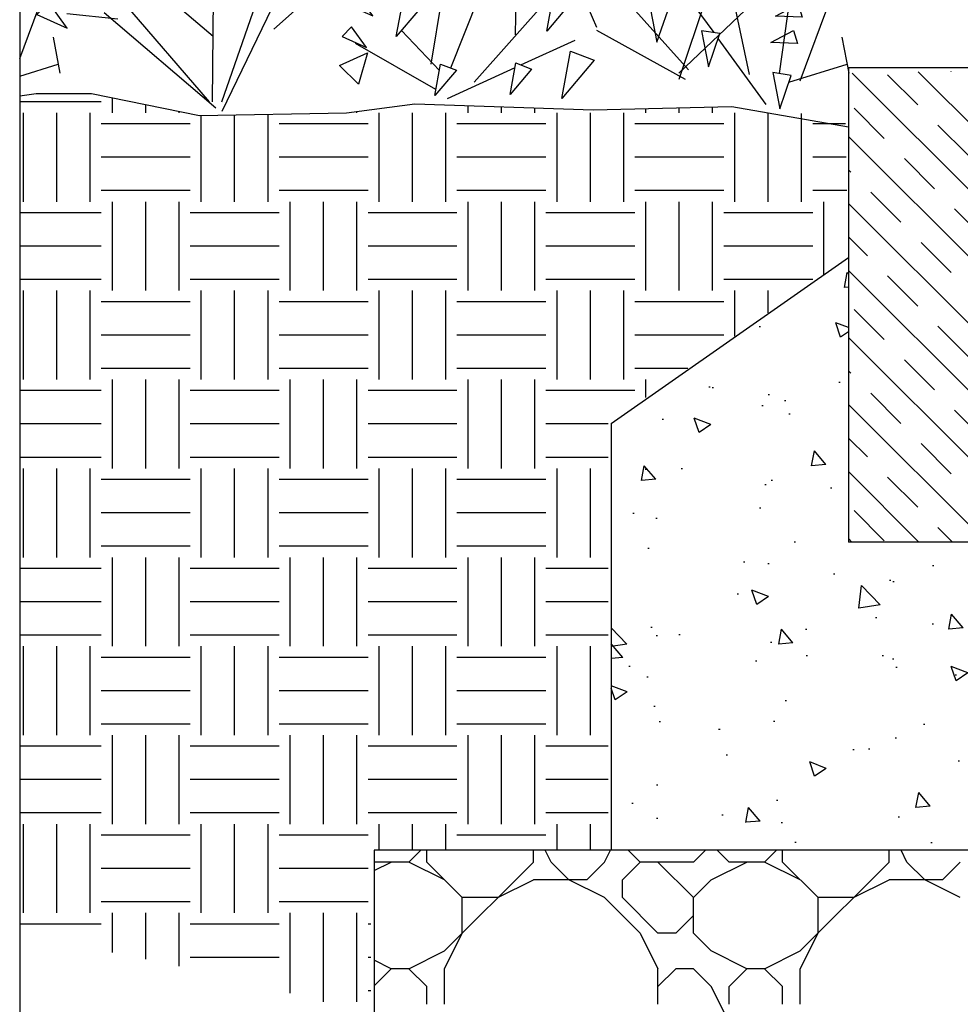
# Model space of a CAD drawing. Extents: x 499156 to 998412, y 3804642 to 7609653.
# Tile 69 of 74: x 500978 to 501018, y 3804722 to 3804763. Entities that reach past the tile are written whole.
import ezdxf

# ---------------------------------------------------------------- set-up
doc = ezdxf.new("R2010")
doc.units = 0
for name, color, linetype in [('14-ab-paving-l', 135, 'CONTINUOUS'), ('15-ab-hatch', 8, 'CONTINUOUS'), ('ab-base', 5, 'CONTINUOUS'), ('ab-hatch', 8, 'CONTINUOUS'), ('ab-outline', 2, 'CONTINUOUS'), ('ab-pa', 60, 'CONTINUOUS')]:
    doc.layers.add(name, color=color, linetype=linetype)
doc.layers.add('18-ab-hide', color=191, linetype='CONTINUOUS', plot=False)

# ---------------------------------------------------------------- blocks, each defined once
blk = doc.blocks.new('*E1666')
at = {"layer": 'ab-pa', "ltscale": 12}
for p, q in [((28.803, 20.41), (28.034, 20.561)), ((28.034, 20.561), (28.256, 19.03)), ((28.256, 19.03), (28.803, 20.41)), ((27.501, 20.242), (26.719, 20.206)), ((26.719, 20.206), (27.299, 18.772)), ((27.299, 18.772), (27.501, 20.242)), ((28.959, 19.895), (30.466, 20.241)), ((30.466, 20.241), (29.378, 19.233)), ((15.514, 19.557), (15.322, 18.29)), ((16.052, 19.417), (15.514, 19.557)), ((16.916, 19.819), (16.724, 18.552)), ((16.724, 18.552), (17.454, 19.679)), ((17.454, 19.679), (16.916, 19.819)), ((29.378, 19.233), (28.959, 19.895)), ((30.404, 18.286), (31.094, 19.599)), ((31.094, 19.599), (31.71, 19.114)), ((15.322, 18.29), (16.052, 19.417)), ((26.158, 19.477), (25.375, 19.44)), ((25.375, 19.44), (25.955, 18.006)), ((25.955, 18.006), (26.158, 19.477)), ((31.71, 19.114), (30.404, 18.286)), ((14.348, 18.914), (13.737, 18.757)), ((13.737, 18.757), (14.099, 17.692)), ((14.099, 17.692), (14.348, 18.914)), ((15.026, 18.97), (14.414, 18.814)), ((14.414, 18.814), (14.776, 17.748)), ((14.776, 17.748), (15.026, 18.97)), ((16.902, 17.843), (17.717, 18.986)), ((17.717, 18.986), (17.466, 17.764)), ((18.033, 18.972), (17.841, 17.705)), ((17.841, 17.705), (18.57, 18.832)), ((18.57, 18.832), (18.033, 18.972)), ((27.312, 16.445), (27.441, 19.045)), ((31.408, 17.629), (32.098, 18.943)), ((32.098, 18.943), (32.713, 18.458)), ((18.814, 18.673), (18.622, 17.406)), ((18.622, 17.406), (19.351, 18.533)), ((19.351, 18.533), (18.814, 18.673)), ((20.006, 18.467), (19.619, 17.244)), ((20.223, 17.323), (20.006, 18.467)), ((32.713, 18.458), (31.408, 17.629)), ((13.254, 18.076), (12.643, 17.919)), ((12.643, 17.919), (13.005, 16.854)), ((13.005, 16.854), (13.254, 18.076)), ((17.314, 15.058), (15.283, 18.202)), ((28.974, 11.432), (29.352, 17.9)), ((32.996, 18.14), (31.792, 17.272)), ((32.358, 16.731), (32.996, 18.14)), ((33.329, 16.9), (34.019, 18.214)), ((34.019, 18.214), (34.635, 17.729)), ((14.255, 15.225), (14.317, 17.722)), ((17.466, 17.764), (16.902, 17.843)), ((19.819, 16.422), (20.641, 17.492)), ((20.641, 17.492), (20.986, 17.079)), ((34.635, 17.729), (33.329, 16.9)), ((18.132, 17.167), (16.698, 16.24)), ((19.619, 17.244), (20.223, 17.323)), ((20.986, 17.079), (19.819, 16.422)), ((25.302, 17.348), (23.905, 16.848)), ((24.299, 16.171), (25.302, 17.348)), ((29.065, 16.55), (31.653, 17.222)), ((31.792, 17.272), (32.358, 16.731)), ((11.998, 16.964), (11.386, 16.807)), ((11.386, 16.807), (11.749, 15.742)), ((11.749, 15.742), (11.998, 16.964)), ((23.905, 16.848), (24.299, 16.171)), ((24.713, 15.699), (25.445, 16.99)), ((25.445, 16.99), (26.044, 16.486)), ((34.206, 15.324), (34.896, 16.637)), ((34.896, 16.637), (35.511, 16.153)), ((5.779, 16.439), (6.432, 15.259)), ((6.982, 15.711), (5.779, 16.439)), ((14.982, 14.45), (12.968, 16.403)), ((19.93, 15.675), (20.922, 16.572)), ((20.922, 16.572), (21.138, 16.053)), ((26.044, 16.486), (24.713, 15.699)), ((29.076, 14.897), (27.312, 16.445)), ((4, 15.783), (3.331, 15.54)), ((4.222, 14.453), (4, 15.783)), ((5.054, 16.064), (4.385, 15.821)), ((4.385, 15.821), (5.276, 14.733)), ((5.276, 14.733), (5.054, 16.064)), ((7.263, 16.111), (7.97, 16.022)), ((7.342, 14.764), (7.263, 16.111)), ((7.97, 16.022), (7.342, 14.764)), ((21.138, 16.053), (19.93, 15.675)), ((24.075, 15.858), (23.371, 15.751)), ((24.031, 14.51), (24.075, 15.858)), ((27.794, 15.866), (28.202, 14.58)), ((28.83, 14.916), (27.794, 15.866)), ((35.511, 16.153), (34.206, 15.324)), ((2.134, 15.701), (1.465, 15.458)), ((1.465, 15.458), (2.356, 14.371)), ((2.356, 14.371), (2.134, 15.701)), ((3.331, 15.54), (4.222, 14.453)), ((6.432, 15.259), (6.982, 15.711)), ((8.095, 14.268), (8.339, 15.595)), ((8.339, 15.595), (9.004, 15.341)), ((23.371, 15.751), (24.031, 14.51)), ((25.921, 15.572), (25.217, 15.465)), ((25.217, 15.465), (25.877, 14.224)), ((25.877, 14.224), (25.921, 15.572)), ((27.009, 15.64), (26.305, 15.534)), ((26.305, 15.534), (26.965, 14.292)), ((26.965, 14.292), (27.009, 15.64)), ((29.263, 13.732), (33.689, 15.518)), ((2.997, 15.346), (3.788, 14.254)), ((3.145, 13.948), (2.997, 15.346)), ((9.004, 15.341), (8.095, 14.268)), ((12.702, 10.115), (11.993, 15.261)), ((19.795, 14.417), (20.787, 15.314)), ((20.787, 15.314), (21.003, 14.795)), ((22.674, 15.006), (21.97, 14.899)), ((22.63, 13.658), (22.674, 15.006)), ((24.722, 13.94), (24.851, 15.34)), ((24.851, 15.34), (25.413, 14.114)), ((28.997, 13.917), (29.184, 15.253)), ((29.86, 15.027), (28.997, 13.917)), ((29.184, 15.253), (29.86, 15.027)), ((34.039, 14.491), (35.244, 15.357)), ((35.244, 15.357), (35.577, 14.648)), ((0.928, 14.591), (0.259, 14.348)), ((1.149, 13.26), (0.928, 14.591)), ((9.036, 13.224), (9.281, 14.551)), ((9.281, 14.551), (9.946, 14.297)), ((16.718, 14.864), (17.424, 14.775)), ((16.797, 13.517), (16.718, 14.864)), ((17.424, 14.775), (16.797, 13.517)), ((21.003, 14.795), (19.795, 14.417)), ((21.97, 14.899), (22.63, 13.658)), ((28.202, 14.58), (28.83, 14.916)), ((35.577, 14.648), (34.039, 14.491)), ((34.544, 13.764), (35.749, 14.63)), ((35.749, 14.63), (36.082, 13.922)), ((0.259, 14.348), (1.149, 13.26)), ((3.788, 14.254), (3.145, 13.948)), ((9.946, 14.297), (9.036, 13.224)), ((21.825, 14.149), (21.243, 13.739)), ((22.389, 12.924), (21.825, 14.149)), ((24.515, 14.258), (25.141, 14.282)), ((24.776, 13.1), (24.515, 14.258)), ((25.141, 14.282), (24.776, 13.1)), ((29.638, 13.283), (30.138, 14.536)), ((30.741, 14.156), (29.638, 13.283)), ((30.138, 14.536), (30.741, 14.156)), ((12.845, 8.956), (14.925, 13.718)), ((21.099, 13.802), (20.517, 13.391)), ((21.663, 12.576), (21.099, 13.802)), ((21.243, 13.739), (22.389, 12.924)), ((22.966, 13.706), (23.593, 13.73)), ((23.227, 12.548), (22.966, 13.706)), ((23.593, 13.73), (23.227, 12.548)), ((25.413, 14.114), (24.722, 13.94)), ((27.245, 12.319), (25.5, 14.012)), ((25.866, 13.753), (26.493, 13.777)), ((26.127, 12.595), (25.866, 13.753)), ((26.493, 13.777), (26.127, 12.595)), ((28.437, 11.179), (34.5, 14.028)), ((36.082, 13.922), (34.544, 13.764)), ((0.263, 13.584), (0, 13.307)), ((1.056, 12.493), (0.263, 13.584)), ((2.448, 13.366), (3.133, 11.928)), ((12.7, 12.229), (12.944, 13.556)), ((13.609, 13.301), (12.7, 12.229)), ((12.944, 13.556), (13.609, 13.301)), ((15.216, 12.002), (15.46, 13.329)), ((15.46, 13.329), (16.125, 13.075)), ((20.517, 13.391), (21.663, 12.576)), ((20.56, 12.658), (21.299, 13.651)), ((21.299, 13.651), (21.159, 12.472)), ((22.015, 13.585), (22.641, 13.609)), ((22.275, 12.427), (22.015, 13.585)), ((22.641, 13.609), (22.275, 12.427)), ((25.823, 10.18), (23.126, 13.579)), ((23.93, 13.683), (23.647, 12.53)), ((24.272, 12.494), (23.93, 13.683)), ((25.019, 8.232), (27.623, 13.515)), ((28.583, 11.449), (29.648, 13.562)), ((30.357, 12.075), (30.857, 13.328)), ((30.857, 13.328), (31.459, 12.948)), ((0, 12.966), (1.056, 12.493)), ((7.381, 12.984), (6.845, 12.79)), ((7.558, 11.92), (7.381, 12.984)), ((7.961, 13.285), (8.483, 12.34)), ((8.923, 12.702), (7.961, 13.285)), ((8.133, 0.391), (8.227, 13.231)), ((9.148, 13.022), (9.713, 12.951)), ((9.211, 11.944), (9.148, 13.022)), ((9.713, 12.951), (9.211, 11.944)), ((11.046, 7.97), (10.247, 13.175)), ((13.834, 13.232), (14.54, 13.144)), ((13.912, 11.886), (13.834, 13.232)), ((14.54, 13.144), (13.912, 11.886)), ((16.125, 13.075), (15.216, 12.002)), ((18.068, 13.032), (18.775, 12.944)), ((18.147, 11.686), (18.068, 13.032)), ((18.775, 12.944), (18.147, 11.686)), ((19.158, 12.992), (19.864, 12.903)), ((19.237, 11.645), (19.158, 12.992)), ((19.864, 12.903), (19.237, 11.645)), ((20.198, 12.891), (19.652, 12.584)), ((20.581, 11.767), (20.198, 12.891)), ((26.457, 12.001), (26.742, 13.153)), ((27.313, 12.894), (26.457, 12.001)), ((26.742, 13.153), (27.313, 12.894)), ((27.142, 11.82), (27.427, 12.973)), ((27.427, 12.973), (27.997, 12.714)), ((31.459, 12.948), (30.357, 12.075)), ((34.494, 12.219), (35.7, 13.085)), ((35.7, 13.085), (36.033, 12.376)), ((0.413, 12.01), (0, 12.579)), ((5.045, 12.694), (4.509, 12.5)), ((4.509, 12.5), (5.222, 11.63)), ((5.222, 11.63), (5.045, 12.694)), ((6.538, 12.76), (6.002, 12.565)), ((6.002, 12.565), (6.715, 11.695)), ((6.715, 11.695), (6.538, 12.76)), ((6.845, 12.79), (7.558, 11.92)), ((8.483, 12.34), (8.923, 12.702)), ((9.813, 11.548), (10.009, 12.609)), ((10.009, 12.609), (10.541, 12.406)), ((19.652, 12.584), (20.581, 11.767)), ((20.444, 12.558), (19.863, 12.147)), ((21.008, 11.332), (20.444, 12.558)), ((21.159, 12.472), (20.56, 12.658)), ((25.33, 7.791), (21.816, 12.765)), ((22.565, 6.361), (23.857, 12.86)), ((23.647, 12.53), (24.272, 12.494)), ((27.997, 12.714), (27.142, 11.82)), ((0, 12.195), (0.413, 12.01)), ((5.735, 12.41), (6.368, 11.536)), ((5.854, 11.292), (5.735, 12.41)), ((8.265, 10.497), (6.52, 12.19)), ((10.541, 12.406), (9.813, 11.548)), ((14.632, 6.967), (16.404, 12.153)), ((19.492, 12.114), (19.035, 11.686)), ((20.131, 11.113), (19.492, 12.114)), ((19.863, 12.147), (21.008, 11.332)), ((36.033, 12.376), (34.494, 12.219)), ((4.08, 11.806), (3.544, 11.611)), ((4.257, 10.741), (4.08, 11.806)), ((8.265, 10.497), (9.501, 11.863)), ((10.567, 10.713), (10.762, 11.774)), ((10.762, 11.774), (11.294, 11.571)), ((18.173, 8.873), (18.655, 11.923)), ((19.035, 11.686), (20.131, 11.113)), ((27.913, 10.853), (28.198, 12.006)), ((28.769, 11.747), (27.913, 10.853)), ((28.198, 12.006), (28.769, 11.747)), ((3.544, 11.611), (4.257, 10.741)), ((6.368, 11.536), (5.854, 11.292)), ((11.294, 11.571), (10.567, 10.713)), ((22.714, 6.601), (21.226, 11.529)), ((26.494, 11.018), (28.583, 11.449)), ((30.578, 11.261), (31.458, 10.239)), ((30.843, 9.88), (30.578, 11.261)), ((34.265, 10.37), (35.47, 11.236)), ((35.47, 11.236), (35.804, 10.527)), ((0.674, 10.985), (2.135, 10.163)), ((3.548, 11.001), (3.156, 10.587)), ((4.183, 10.128), (3.548, 11.001)), ((6.044, 10.886), (8.549, 7.903)), ((19.071, 10.951), (18.613, 10.523)), ((19.71, 9.95), (19.071, 10.951)), ((19.796, 10.993), (19.214, 10.582)), ((20.36, 9.768), (19.796, 10.993)), ((30.304, 11.042), (29.604, 10.913)), ((29.604, 10.913), (30.303, 9.693)), ((30.303, 9.693), (30.304, 11.042)), ((0.015, 10.662), (0, 10.683)), ((0, 10.669), (0.015, 10.662)), ((3.033, 10.614), (2.641, 10.201)), ((3.668, 9.741), (3.033, 10.614)), ((3.156, 10.587), (4.183, 10.128)), ((8.549, 7.903), (11.085, 10.62)), ((18.613, 10.523), (19.71, 9.95)), ((19.214, 10.582), (20.36, 9.768)), ((25.395, 9.337), (26.998, 10.781)), ((28.732, 9.608), (29.017, 10.76)), ((29.588, 10.502), (28.732, 9.608)), ((29.017, 10.76), (29.588, 10.502)), ((35.804, 10.527), (34.265, 10.37)), ((2.641, 10.201), (3.668, 9.741)), ((5.597, 9.739), (4.368, 10.076)), ((13.27, 10.119), (11.864, 10.108)), ((11.864, 10.108), (13.039, 9.446)), ((13.039, 9.446), (13.27, 10.119)), ((27.08, 6.566), (31.616, 9.977)), ((31.458, 10.239), (30.843, 9.88)), ((4.391, 4.589), (2.552, 9.638)), ((5.597, 9.739), (8.476, 6.216)), ((23.48, 9.71), (25.395, 9.337)), ((2.715, 9.535), (2.323, 9.122)), ((3.35, 8.663), (2.715, 9.535)), ((11.762, 9.212), (12.746, 8.289)), ((13.13, 8.888), (11.762, 9.212)), ((32.152, 9.287), (31.533, 9.382)), ((31.533, 9.382), (31.763, 8.166)), ((31.763, 8.166), (32.152, 9.287)), ((32.621, 9.453), (32.555, 8.218)), ((32.555, 8.218), (33.2, 9.214)), ((33.2, 9.214), (32.621, 9.453)), ((2.323, 9.122), (3.35, 8.663)), ((12.746, 8.289), (13.13, 8.888)), ((15.273, 8.299), (17.508, 9.127)), ((22.411, 6.958), (28.082, 8.856)), ((26.934, 8.756), (26.367, 8.807)), ((26.367, 8.807), (26.642, 7.717)), ((26.642, 7.717), (26.934, 8.756)), ((28.034, 8.972), (27.792, 7.874)), ((28.518, 8.672), (28.034, 8.972)), ((29.329, 8.765), (29.087, 7.667)), ((29.813, 8.465), (29.329, 8.765)), ((30.978, 8.897), (30.359, 8.992)), ((30.359, 8.992), (30.589, 7.776)), ((30.589, 7.776), (30.978, 8.897)), ((33.242, 8.786), (34.478, 8.821)), ((33.466, 8.201), (33.242, 8.786)), ((34.478, 8.821), (33.466, 8.201)), ((8.535, 0), (12.609, 8.417)), ((18.916, 8.339), (18.38, 8.144)), ((19.093, 7.274), (18.916, 8.339)), ((19.496, 8.639), (20.018, 7.694)), ((20.458, 8.056), (19.496, 8.639)), ((20.683, 8.376), (21.248, 8.305)), ((20.746, 7.299), (20.683, 8.376)), ((25.89, 8.338), (25.323, 8.389)), ((25.323, 8.389), (25.598, 7.299)), ((25.598, 7.299), (25.89, 8.338)), ((27.556, 8.591), (26.989, 8.643)), ((26.989, 8.643), (27.264, 7.552)), ((27.264, 7.552), (27.556, 8.591)), ((27.792, 7.874), (28.518, 8.672)), ((29.087, 7.667), (29.813, 8.465)), ((2.452, 8.206), (2.06, 7.793)), ((3.087, 7.333), (2.452, 8.206)), ((10.826, 7.168), (11.046, 7.97)), ((16.58, 8.049), (16.044, 7.854)), ((16.757, 6.984), (16.58, 8.049)), ((17.353, 1.981), (18.319, 7.949)), ((18.073, 8.114), (17.537, 7.92)), ((17.537, 7.92), (18.25, 7.049)), ((18.25, 7.049), (18.073, 8.114)), ((18.38, 8.144), (19.093, 7.274)), ((20.018, 7.694), (20.458, 8.056)), ((21.248, 8.305), (20.746, 7.299)), ((21.348, 6.902), (21.544, 7.964)), ((21.544, 7.964), (22.076, 7.76)), ((24.332, 3.535), (22.277, 8.268)), ((34.122, 7.297), (34.87, 8.219)), ((34.87, 8.219), (35.277, 7.742)), ((2.06, 7.793), (3.087, 7.333)), ((10.416, 7.645), (11.296, 6.622)), ((10.68, 6.264), (10.416, 7.645)), ((16.044, 7.854), (16.757, 6.984)), ((17.27, 7.764), (17.903, 6.89)), ((17.389, 6.646), (17.27, 7.764)), ((22.076, 7.76), (21.348, 6.902)), ((24.683, 7.721), (24.116, 7.772)), ((24.116, 7.772), (24.391, 6.682)), ((24.391, 6.682), (24.683, 7.721)), ((29.213, 6.961), (30.017, 7.747)), ((30.017, 7.747), (29.724, 6.709)), ((30.305, 7.633), (30.063, 6.535)), ((30.789, 7.333), (30.305, 7.633)), ((32.912, 1.288), (35.229, 7.522)), ((35.277, 7.742), (34.122, 7.297)), ((34.807, 6.624), (35.554, 7.546)), ((0.884, 7.16), (0, 6.97)), ((0, 6.364), (0.884, 7.16)), ((9.999, 7.089), (9.299, 6.96)), ((9.998, 5.74), (9.999, 7.089)), ((15.615, 7.16), (15.079, 6.966)), ((15.792, 6.096), (15.615, 7.16)), ((22.102, 6.067), (22.297, 7.128)), ((22.297, 7.128), (22.829, 6.925)), ((27.809, 1.347), (29.705, 7.064)), ((30.771, 1.542), (29.543, 7.321)), ((30.063, 6.535), (30.789, 7.333)), ((30.191, 4.408), (31.845, 7.433)), ((31.003, 7.111), (30.762, 6.012)), ((31.488, 6.811), (31.003, 7.111)), ((9.299, 6.96), (9.998, 5.74)), ((10.718, 3.467), (14.632, 6.967)), ((15.079, 6.966), (15.792, 6.096)), ((17.903, 6.89), (17.389, 6.646)), ((22.829, 6.925), (22.102, 6.067)), ((26.908, 4.97), (26.29, 6.831)), ((28.724, 6.79), (29.011, 5.271)), ((29.498, 6.672), (28.724, 6.79)), ((29.011, 5.271), (29.498, 6.672)), ((29.724, 6.709), (29.213, 6.961)), ((30.762, 6.012), (31.488, 6.811)), ((32.04, 1.585), (32.765, 6.776)), ((0.272, 6.365), (0.978, 6.276)), ((0.351, 5.018), (0.272, 6.365)), ((0.978, 6.276), (0.351, 5.018)), ((8.153, 3.15), (4.326, 6.412)), ((8.529, 0.397), (10.638, 6.483)), ((8.908, 6.5), (9.788, 5.477)), ((9.173, 5.119), (8.908, 6.5)), ((11.296, 6.622), (10.68, 6.264)), ((15.083, 6.355), (14.691, 5.941)), ((15.718, 5.482), (15.083, 6.355)), ((18.175, 1.824), (19.932, 6.254)), ((20.904, 3.226), (20.954, 6.359)), ((22.316, 6.497), (27.006, 6.44)), ((32.082, 6.541), (31.664, 5.546)), ((32.221, 5.425), (32.082, 6.541)), ((35.052, 6.283), (35.411, 5.77)), ((1.612, 5.949), (1.123, 5.433)), ((2.406, 4.858), (1.612, 5.949)), ((14.568, 5.968), (14.177, 5.555)), ((15.203, 5.096), (14.568, 5.968)), ((14.691, 5.941), (15.718, 5.482)), ((1.123, 5.433), (2.406, 4.858)), ((9.788, 5.477), (9.173, 5.119)), ((14.177, 5.555), (15.203, 5.096)), ((28.2, 1.749), (24.567, 5.795)), ((29.279, 3.317), (27.662, 5.558)), ((31.664, 5.546), (32.221, 5.425)), ((31.805, 4.73), (32.612, 5.447)), ((32.612, 5.447), (32.906, 4.959)), ((19.159, 1.22), (22.725, 5.238)), ((27.591, 5.008), (26.43, 5.185)), ((26.43, 5.185), (26.861, 2.906)), ((26.861, 2.906), (27.591, 5.008)), ((1.214, 4.601), (0.724, 4.084)), ((2.008, 3.51), (1.214, 4.601)), ((8, 0.389), (4.391, 4.589)), ((14.25, 4.89), (13.858, 4.476)), ((14.885, 4.017), (14.25, 4.89)), ((22.224, 3.378), (22.468, 4.705)), ((22.468, 4.705), (23.133, 4.45)), ((28.59, 4.405), (26.908, 4.97)), ((27.799, 1.603), (31.187, 4.831)), ((32.906, 4.959), (31.805, 4.73)), ((13.858, 4.476), (14.885, 4.017)), ((15.88, 3.15), (16.125, 4.477)), ((16.79, 4.222), (15.88, 3.15)), ((16.125, 4.477), (16.79, 4.222)), ((23.133, 4.45), (22.224, 3.378)), ((31.867, 4.011), (32.821, 4.515)), ((32.821, 4.515), (32.991, 3.971)), ((0.724, 4.084), (2.008, 3.51)), ((1.987, 4.122), (4.143, 3.896)), ((8.269, 0.128), (3.567, 4.152)), ((32.991, 3.971), (31.867, 4.011)), ((13.987, 3.561), (13.595, 3.147)), ((14.622, 2.688), (13.987, 3.561)), ((17.699, 1.713), (16.102, 3.412)), ((28.068, 1.342), (24.334, 3.403)), ((29.527, 3.279), (28.753, 3.397)), ((28.753, 3.397), (29.04, 1.877)), ((31.677, 2.903), (32.632, 3.407)), ((32.632, 3.407), (32.802, 2.863)), ((13.595, 3.147), (14.622, 2.688)), ((21.135, 1.954), (23.42, 3)), ((29.04, 1.877), (29.527, 3.279)), ((31.474, 0.277), (29.455, 3.073)), ((34.668, 3.126), (34.955, 1.607)), ((17.553, 0.919), (14.166, 2.858)), ((22.862, 0.543), (23.229, 2.534)), ((23.229, 2.534), (24.226, 2.152)), ((32.802, 2.863), (31.677, 2.903)), ((13.485, 1.922), (14.667, 2.469)), ((14.667, 2.469), (14.291, 1.14)), ((24.226, 2.152), (22.862, 0.543)), ((14.291, 1.14), (13.485, 1.922)), ((17.505, 0.66), (17.749, 1.987)), ((18.414, 1.732), (17.505, 0.66)), ((17.749, 1.987), (18.414, 1.732)), ((18.036, 0.536), (20.886, 1.84)), ((20.678, 0.709), (20.922, 2.035)), ((21.587, 1.781), (20.678, 0.709)), ((20.922, 2.035), (21.587, 1.781)), ((32.435, 1.22), (34.885, 1.978)), ((32.536, 1.509), (31.762, 1.627)), ((31.762, 1.627), (32.049, 0.107)), ((32.049, 0.107), (32.536, 1.509))]:
    blk.add_line(p, q, dxfattribs=at)
blk = doc.blocks.new('*E1667')
at = {"layer": 'ab-pa', "ltscale": 12}
for p, q in [((0.072, 15.426), (0.762, 16.739)), ((0.762, 16.739), (1.377, 16.255)), ((1.377, 16.255), (0.072, 15.426)), ((0.949, 13.85), (1.639, 15.163)), ((1.639, 15.163), (2.254, 14.679)), ((2.254, 14.679), (0.949, 13.85)), ((0, 13.87), (0.432, 14.044)), ((0.781, 13.017), (1.987, 13.883)), ((1.987, 13.883), (2.32, 13.174)), ((2.32, 13.174), (0.781, 13.017)), ((1.287, 12.29), (2.492, 13.156)), ((2.492, 13.156), (2.825, 12.447)), ((0, 11.97), (1.243, 12.554)), ((2.825, 12.447), (1.287, 12.29)), ((1.237, 10.745), (2.442, 11.61)), ((2.442, 11.61), (2.776, 10.902)), ((2.776, 10.902), (1.237, 10.745)), ((1.008, 8.896), (2.213, 9.762)), ((2.213, 9.762), (2.546, 9.053)), ((2.546, 9.053), (1.008, 8.896)), ((0, 7.312), (1.221, 7.347)), ((0.209, 6.727), (0, 7.271)), ((1.221, 7.347), (0.209, 6.727)), ((0.865, 5.822), (1.613, 6.744)), ((1.613, 6.744), (2.019, 6.268)), ((2.019, 6.268), (0.865, 5.822)), ((0, 0.743), (1.972, 6.048)), ((1.549, 5.15), (2.297, 6.072)), ((1.795, 4.809), (2.154, 4.296)), ((1.411, 1.652), (1.698, 0.132)), ((0, 0), (1.628, 0.504))]:
    blk.add_line(p, q, dxfattribs=at)

msp = doc.modelspace()

# ---------------------------------------------------------------- hatches: boundary and pattern name
at = {"layer": '15-ab-hatch', "ltscale": 0.1}
h = msp.add_hatch(dxfattribs=at)
h.set_pattern_fill('01石材', color=256, scale=10, style=0, pattern_type=2)
h.set_pattern_definition([(135, (501110.3353, 3804746.4307), (1.414214, 1.414214), []), (135, (501108.9213, 3804746.4307), (1.414214, 1.414214), [1.8, -1.2])])
edge = h.paths.add_edge_path()
edge.add_line((501013.367, 3804741.431), (501013.378, 3804761.209))
edge.add_line((501013.378, 3804761.209), (501025.367, 3804761.431))
edge.add_arc((501025.367, 3804758.431), 3, 360, 450, ccw=False)
edge.add_line((501028.367, 3804758.431), (501028.367, 3804741.431))
edge.add_line((501028.367, 3804741.431), (501013.367, 3804741.431))
at = {"layer": 'ab-hatch', "ltscale": 0.1}
h = msp.add_hatch(dxfattribs=at)
h.set_pattern_fill('混凝土', color=256, scale=10, style=0)
h.set_pattern_definition([(130, (501025.367, 3804738.4307), (-7.1726, -0.6275), [0.75, -8.25]), (185, (501025.367, 3804738.431), (1.3875, 7.522), [0.6, -6.6]), (79.55, (501024.769, 3804738.3784), (-5.7851, 6.8944), [0.6374, -7.0114]), (133.816, (501025.367, 3804740.431), (-10.6724, -1.6552), [1.125, -12.375]), (83.364, (501024.477, 3804740.293), (-9.3466, 9.741), [0.956, -10.517]), (188.816, (501025.367, 3804740.431), (-9.3466, 9.741), [0.9, -9.9]), (159, (501024.367, 3804739.9307), (-5.9691, -4.0262), [0.75, -8.25]), (214, (501024.367, 3804739.931), (-2.4332, 7.2515), [0.6, -6.6]), (108.55, (501023.869, 3804739.595), (-8.4022, 3.2253), [0.6374, -7.0114]), (142.5, (501025.3667, 3804738.4307), (-0.1216, 3.32894), [0, -6.52, 0, -6.7, 0, -6.625]), (172.5, (501025.3667, 3804738.4307), (-2.6307, 3.9441), [0, -3.82, 0, -6.37, 0, -2.525]), (212.5, (501027.5967, 3804738.4307), (-5.33822, -0.22555), [0, -2.5, 0, -7.8, 0, -10.35]), (222.5, (501028.5967, 3804738.4307), (-5.83186, 1.00105), [0, -3.25, 0, -5.18, 0, -7.35])])
h.paths.add_polyline_path([(501025.367, 3804728.431), (501003.367, 3804728.431), (501003.367, 3804746.427), (501013.367, 3804753.427), (501013.367, 3804741.431), (501017.863, 3804741.431), (501025.367, 3804741.431)])

# ---------------------------------------------------------------- linework, layer by layer
at = {"layer": '14-ab-paving-l', "ltscale": 0.1}
for p, q in [((500993.367, 3804728.431, 0.689), (500993.367, 3804708.431, 0.689)), ((501003.367, 3804728.431, 0.689), (500993.367, 3804728.431, 0.689))]:
    msp.add_line(p, q, dxfattribs=at)
at = {"layer": '18-ab-hide', "linetype": 'Continuous'}
msp.add_lwpolyline([(500978.423, 3804684.28), (501056.928, 3804684.28), (501056.928, 3804782.029), (500978.423, 3804782.029)], close=True, dxfattribs=at)
at = {"layer": 'ab-base', "color": 5, "ltscale": 0.1}
for q in [(501013.367, 3804753.427, 0.689), (501003.367, 3804728.431, 0.689)]:
    msp.add_line((501003.367, 3804746.427, 0.689), q, dxfattribs=at)
at = {"layer": 'ab-base', "ltscale": 0.1}
msp.add_line((501056.928, 3804728.431, 0.689), (501003.367, 3804728.431, 0.689), dxfattribs=at)
at = {"layer": 'ab-hatch', "linetype": 'Continuous', "ltscale": 0.1}
for p, q in [((500982.331, 3804759.535, 0.689), (500982.331, 3804760.163, 0.689)), ((500981.862, 3804760.003, 0.689), (500978.423, 3804760.003, 0.689)), ((500983.737, 3804759.535, 0.689), (500983.737, 3804759.875, 0.689)), ((500997.331, 3804759.535, 0.689), (500997.331, 3804759.821, 0.689)), ((500998.737, 3804759.535, 0.689), (500998.737, 3804759.775, 0.689)), ((501000.143, 3804759.535, 0.689), (501000.143, 3804759.728, 0.689)), ((501004.831, 3804759.535, 0.689), (501004.831, 3804759.701, 0.689)), ((501006.237, 3804759.535, 0.689), (501006.237, 3804759.735, 0.689)), ((501007.643, 3804759.535, 0.689), (501007.643, 3804759.768, 0.689)), ((500978.581, 3804755.785, 0.689), (500978.581, 3804759.535, 0.689)), ((500979.987, 3804755.785, 0.689), (500979.987, 3804759.535, 0.689)), ((500981.393, 3804755.785, 0.689), (500981.393, 3804759.535, 0.689)), ((500985.143, 3804759.535, 0.689), (500985.143, 3804759.586, 0.689)), ((500986.081, 3804755.785, 0.689), (500986.081, 3804759.41, 0.689)), ((500987.487, 3804755.785, 0.689), (500987.487, 3804759.437, 0.689)), ((500988.893, 3804755.785, 0.689), (500988.893, 3804759.463, 0.689)), ((500992.643, 3804759.535, 0.689), (500992.643, 3804759.582, 0.689)), ((500993.581, 3804755.785, 0.689), (500993.581, 3804759.535, 0.689)), ((500994.987, 3804755.785, 0.689), (500994.987, 3804759.535, 0.689)), ((500996.393, 3804755.785, 0.689), (500996.393, 3804759.535, 0.689)), ((501001.081, 3804755.785, 0.689), (501001.081, 3804759.535, 0.689)), ((501002.487, 3804755.785, 0.689), (501002.487, 3804759.535, 0.689)), ((501003.893, 3804755.785, 0.689), (501003.893, 3804759.535, 0.689)), ((501008.581, 3804755.785, 0.689), (501008.581, 3804759.535, 0.689)), ((501009.987, 3804755.785, 0.689), (501009.987, 3804759.535, 0.689)), ((501011.393, 3804755.785, 0.689), (501011.393, 3804759.5, 0.689)), ((500985.612, 3804759.066, 0.689), (500981.862, 3804759.066, 0.689)), ((500993.112, 3804759.066, 0.689), (500989.362, 3804759.066, 0.689)), ((501000.612, 3804759.066, 0.689), (500996.862, 3804759.066, 0.689)), ((501008.112, 3804759.066, 0.689), (501004.362, 3804759.066, 0.689)), ((501013.239, 3804759.066, 0.689), (501011.862, 3804759.066, 0.689)), ((500985.612, 3804757.66, 0.689), (500981.862, 3804757.66, 0.689)), ((500993.112, 3804757.66, 0.689), (500989.362, 3804757.66, 0.689)), ((501000.612, 3804757.66, 0.689), (500996.862, 3804757.66, 0.689)), ((501008.112, 3804757.66, 0.689), (501004.362, 3804757.66, 0.689)), ((501013.271, 3804757.66, 0.689), (501011.862, 3804757.66, 0.689)), ((500985.612, 3804756.253, 0.689), (500981.862, 3804756.253, 0.689)), ((500993.112, 3804756.253, 0.689), (500989.362, 3804756.253, 0.689)), ((501000.612, 3804756.253, 0.689), (500996.862, 3804756.253, 0.689)), ((501008.112, 3804756.253, 0.689), (501004.362, 3804756.253, 0.689)), ((501013.303, 3804756.253, 0.689), (501011.862, 3804756.253, 0.689)), ((500982.331, 3804752.035, 0.689), (500982.331, 3804755.785, 0.689)), ((500983.737, 3804752.035, 0.689), (500983.737, 3804755.785, 0.689)), ((500985.143, 3804752.035, 0.689), (500985.143, 3804755.785, 0.689)), ((500989.831, 3804752.035, 0.689), (500989.831, 3804755.785, 0.689)), ((500991.237, 3804752.035, 0.689), (500991.237, 3804755.785, 0.689)), ((500992.643, 3804752.035, 0.689), (500992.643, 3804755.785, 0.689)), ((500997.331, 3804752.035, 0.689), (500997.331, 3804755.785, 0.689)), ((500998.737, 3804752.035, 0.689), (500998.737, 3804755.785, 0.689)), ((501000.143, 3804752.035, 0.689), (501000.143, 3804755.785, 0.689)), ((501004.831, 3804752.035, 0.689), (501004.831, 3804755.785, 0.689)), ((501006.237, 3804752.035, 0.689), (501006.237, 3804755.785, 0.689)), ((501007.643, 3804752.035, 0.689), (501007.643, 3804755.785, 0.689)), ((501012.331, 3804752.711, 0.689), (501012.331, 3804755.785, 0.689)), ((500981.862, 3804755.316, 0.689), (500978.423, 3804755.316, 0.689)), ((500989.362, 3804755.316, 0.689), (500985.612, 3804755.316, 0.689)), ((500996.862, 3804755.316, 0.689), (500993.112, 3804755.316, 0.689)), ((501004.362, 3804755.316, 0.689), (501000.612, 3804755.316, 0.689)), ((501011.862, 3804755.316, 0.689), (501008.112, 3804755.316, 0.689)), ((500981.862, 3804753.91, 0.689), (500978.423, 3804753.91, 0.689)), ((500989.362, 3804753.91, 0.689), (500985.612, 3804753.91, 0.689)), ((500996.862, 3804753.91, 0.689), (500993.112, 3804753.91, 0.689)), ((501004.362, 3804753.91, 0.689), (501000.612, 3804753.91, 0.689)), ((501011.862, 3804753.91, 0.689), (501008.112, 3804753.91, 0.689)), ((500981.862, 3804752.503, 0.689), (500978.423, 3804752.503, 0.689)), ((500989.362, 3804752.503, 0.689), (500985.612, 3804752.503, 0.689)), ((500996.862, 3804752.503, 0.689), (500993.112, 3804752.503, 0.689)), ((501004.362, 3804752.503, 0.689), (501000.612, 3804752.503, 0.689)), ((501011.862, 3804752.503, 0.689), (501008.112, 3804752.503, 0.689)), ((500978.581, 3804748.285, 0.689), (500978.581, 3804752.035, 0.689)), ((500979.987, 3804748.285, 0.689), (500979.987, 3804752.035, 0.689)), ((500981.393, 3804748.285, 0.689), (500981.393, 3804752.035, 0.689)), ((500986.081, 3804748.285, 0.689), (500986.081, 3804752.035, 0.689)), ((500987.487, 3804748.285, 0.689), (500987.487, 3804752.035, 0.689)), ((500988.893, 3804748.285, 0.689), (500988.893, 3804752.035, 0.689)), ((500993.581, 3804748.285, 0.689), (500993.581, 3804752.035, 0.689)), ((500994.987, 3804748.285, 0.689), (500994.987, 3804752.035, 0.689)), ((500996.393, 3804748.285, 0.689), (500996.393, 3804752.035, 0.689)), ((501001.081, 3804748.285, 0.689), (501001.081, 3804752.035, 0.689)), ((501002.487, 3804748.285, 0.689), (501002.487, 3804752.035, 0.689)), ((501003.893, 3804748.285, 0.689), (501003.893, 3804752.035, 0.689)), ((501008.581, 3804750.121, 0.689), (501008.581, 3804752.035, 0.689)), ((501009.987, 3804751.092, 0.689), (501009.987, 3804752.035, 0.689)), ((500985.612, 3804751.566, 0.689), (500981.862, 3804751.566, 0.689)), ((500993.112, 3804751.566, 0.689), (500989.362, 3804751.566, 0.689)), ((501000.612, 3804751.566, 0.689), (500996.862, 3804751.566, 0.689)), ((501008.112, 3804751.566, 0.689), (501004.362, 3804751.566, 0.689)), ((500985.612, 3804750.16, 0.689), (500981.862, 3804750.16, 0.689)), ((500993.112, 3804750.16, 0.689), (500989.362, 3804750.16, 0.689)), ((501000.612, 3804750.16, 0.689), (500996.862, 3804750.16, 0.689)), ((501008.112, 3804750.16, 0.689), (501004.362, 3804750.16, 0.689)), ((500985.612, 3804748.753, 0.689), (500981.862, 3804748.753, 0.689)), ((500993.112, 3804748.753, 0.689), (500989.362, 3804748.753, 0.689)), ((501000.612, 3804748.753, 0.689), (500996.862, 3804748.753, 0.689)), ((501006.601, 3804748.753, 0.689), (501004.362, 3804748.753, 0.689)), ((500982.331, 3804744.535, 0.689), (500982.331, 3804748.285, 0.689)), ((500983.737, 3804744.535, 0.689), (500983.737, 3804748.285, 0.689)), ((500985.143, 3804744.535, 0.689), (500985.143, 3804748.285, 0.689)), ((500989.831, 3804744.535, 0.689), (500989.831, 3804748.285, 0.689)), ((500991.237, 3804744.535, 0.689), (500991.237, 3804748.285, 0.689)), ((500992.643, 3804744.535, 0.689), (500992.643, 3804748.285, 0.689)), ((500997.331, 3804744.535, 0.689), (500997.331, 3804748.285, 0.689)), ((500998.737, 3804744.535, 0.689), (500998.737, 3804748.285, 0.689)), ((501000.143, 3804744.535, 0.689), (501000.143, 3804748.285, 0.689)), ((501004.831, 3804747.53, 0.689), (501004.831, 3804748.285, 0.689)), ((500981.862, 3804747.816, 0.689), (500978.423, 3804747.816, 0.689)), ((500989.362, 3804747.816, 0.689), (500985.612, 3804747.816, 0.689)), ((500996.862, 3804747.816, 0.689), (500993.112, 3804747.816, 0.689)), ((501004.362, 3804747.816, 0.689), (501000.612, 3804747.816, 0.689)), ((500981.862, 3804746.41, 0.689), (500978.423, 3804746.41, 0.689)), ((500989.362, 3804746.41, 0.689), (500985.612, 3804746.41, 0.689)), ((500996.862, 3804746.41, 0.689), (500993.112, 3804746.41, 0.689)), ((501003.233, 3804746.41, 0.689), (501000.612, 3804746.41, 0.689)), ((500981.862, 3804745.003, 0.689), (500978.423, 3804745.003, 0.689)), ((500989.362, 3804745.003, 0.689), (500985.612, 3804745.003, 0.689)), ((500996.862, 3804745.003, 0.689), (500993.112, 3804745.003, 0.689)), ((501003.233, 3804745.003, 0.689), (501000.612, 3804745.003, 0.689)), ((500978.581, 3804740.785, 0.689), (500978.581, 3804744.535, 0.689)), ((500979.987, 3804740.785, 0.689), (500979.987, 3804744.535, 0.689)), ((500981.393, 3804740.785, 0.689), (500981.393, 3804744.535, 0.689)), ((500986.081, 3804740.785, 0.689), (500986.081, 3804744.535, 0.689)), ((500987.487, 3804740.785, 0.689), (500987.487, 3804744.535, 0.689)), ((500988.893, 3804740.785, 0.689), (500988.893, 3804744.535, 0.689)), ((500993.581, 3804740.785, 0.689), (500993.581, 3804744.535, 0.689)), ((500994.987, 3804740.785, 0.689), (500994.987, 3804744.535, 0.689)), ((500996.393, 3804740.785, 0.689), (500996.393, 3804744.535, 0.689)), ((501001.081, 3804740.785, 0.689), (501001.081, 3804744.535, 0.689)), ((501002.487, 3804740.785, 0.689), (501002.487, 3804744.535, 0.689)), ((500985.612, 3804744.066, 0.689), (500981.862, 3804744.066, 0.689)), ((500993.112, 3804744.066, 0.689), (500989.362, 3804744.066, 0.689)), ((501000.612, 3804744.066, 0.689), (500996.862, 3804744.066, 0.689)), ((500985.612, 3804742.66, 0.689), (500981.862, 3804742.66, 0.689)), ((500993.112, 3804742.66, 0.689), (500989.362, 3804742.66, 0.689)), ((501000.612, 3804742.66, 0.689), (500996.862, 3804742.66, 0.689)), ((500985.612, 3804741.253, 0.689), (500981.862, 3804741.253, 0.689)), ((500993.112, 3804741.253, 0.689), (500989.362, 3804741.253, 0.689)), ((501000.612, 3804741.253, 0.689), (500996.862, 3804741.253, 0.689)), ((500982.331, 3804737.035, 0.689), (500982.331, 3804740.785, 0.689)), ((500983.737, 3804737.035, 0.689), (500983.737, 3804740.785, 0.689)), ((500985.143, 3804737.035, 0.689), (500985.143, 3804740.785, 0.689)), ((500989.831, 3804737.035, 0.689), (500989.831, 3804740.785, 0.689)), ((500991.237, 3804737.035, 0.689), (500991.237, 3804740.785, 0.689)), ((500992.643, 3804737.035, 0.689), (500992.643, 3804740.785, 0.689)), ((500997.331, 3804737.035, 0.689), (500997.331, 3804740.785, 0.689)), ((500998.737, 3804737.035, 0.689), (500998.737, 3804740.785, 0.689)), ((501000.143, 3804737.035, 0.689), (501000.143, 3804740.785, 0.689)), ((500981.862, 3804740.316, 0.689), (500978.423, 3804740.316, 0.689)), ((500989.362, 3804740.316, 0.689), (500985.612, 3804740.316, 0.689)), ((500996.862, 3804740.316, 0.689), (500993.112, 3804740.316, 0.689)), ((501003.233, 3804740.316, 0.689), (501000.612, 3804740.316, 0.689)), ((500981.862, 3804738.91, 0.689), (500978.423, 3804738.91, 0.689)), ((500989.362, 3804738.91, 0.689), (500985.612, 3804738.91, 0.689)), ((500996.862, 3804738.91, 0.689), (500993.112, 3804738.91, 0.689)), ((501003.233, 3804738.91, 0.689), (501000.612, 3804738.91, 0.689)), ((500981.862, 3804737.503, 0.689), (500978.423, 3804737.503, 0.689)), ((500989.362, 3804737.503, 0.689), (500985.612, 3804737.503, 0.689)), ((500996.862, 3804737.503, 0.689), (500993.112, 3804737.503, 0.689)), ((501003.233, 3804737.503, 0.689), (501000.612, 3804737.503, 0.689)), ((500978.581, 3804733.285, 0.689), (500978.581, 3804737.035, 0.689)), ((500979.987, 3804733.285, 0.689), (500979.987, 3804737.035, 0.689)), ((500981.393, 3804733.285, 0.689), (500981.393, 3804737.035, 0.689)), ((500986.081, 3804733.285, 0.689), (500986.081, 3804737.035, 0.689)), ((500987.487, 3804733.285, 0.689), (500987.487, 3804737.035, 0.689)), ((500988.893, 3804733.285, 0.689), (500988.893, 3804737.035, 0.689)), ((500993.581, 3804733.285, 0.689), (500993.581, 3804737.035, 0.689)), ((500994.987, 3804733.285, 0.689), (500994.987, 3804737.035, 0.689)), ((500996.393, 3804733.285, 0.689), (500996.393, 3804737.035, 0.689)), ((501001.081, 3804733.285, 0.689), (501001.081, 3804737.035, 0.689)), ((501002.487, 3804733.285, 0.689), (501002.487, 3804737.035, 0.689)), ((500985.612, 3804736.566, 0.689), (500981.862, 3804736.566, 0.689)), ((500993.112, 3804736.566, 0.689), (500989.362, 3804736.566, 0.689)), ((501000.612, 3804736.566, 0.689), (500996.862, 3804736.566, 0.689)), ((500985.612, 3804735.16, 0.689), (500981.862, 3804735.16, 0.689)), ((500993.112, 3804735.16, 0.689), (500989.362, 3804735.16, 0.689)), ((501000.612, 3804735.16, 0.689), (500996.862, 3804735.16, 0.689)), ((500985.612, 3804733.753, 0.689), (500981.862, 3804733.753, 0.689)), ((500993.112, 3804733.753, 0.689), (500989.362, 3804733.753, 0.689)), ((501000.612, 3804733.753, 0.689), (500996.862, 3804733.753, 0.689)), ((500982.331, 3804729.535, 0.689), (500982.331, 3804733.285, 0.689)), ((500983.737, 3804729.535, 0.689), (500983.737, 3804733.285, 0.689)), ((500985.143, 3804729.535, 0.689), (500985.143, 3804733.285, 0.689)), ((500989.831, 3804729.535, 0.689), (500989.831, 3804733.285, 0.689)), ((500991.237, 3804729.535, 0.689), (500991.237, 3804733.285, 0.689)), ((500992.643, 3804729.535, 0.689), (500992.643, 3804733.285, 0.689)), ((500997.331, 3804729.535, 0.689), (500997.331, 3804733.285, 0.689)), ((500998.737, 3804729.535, 0.689), (500998.737, 3804733.285, 0.689)), ((501000.143, 3804729.535, 0.689), (501000.143, 3804733.285, 0.689)), ((500981.862, 3804732.816, 0.689), (500978.423, 3804732.816, 0.689)), ((500989.362, 3804732.816, 0.689), (500985.612, 3804732.816, 0.689)), ((500996.862, 3804732.816, 0.689), (500993.112, 3804732.816, 0.689)), ((501003.233, 3804732.816, 0.689), (501000.612, 3804732.816, 0.689)), ((500981.862, 3804731.41, 0.689), (500978.423, 3804731.41, 0.689)), ((500989.362, 3804731.41, 0.689), (500985.612, 3804731.41, 0.689)), ((500996.862, 3804731.41, 0.689), (500993.112, 3804731.41, 0.689)), ((501003.233, 3804731.41, 0.689), (501000.612, 3804731.41, 0.689)), ((500981.862, 3804730.003, 0.689), (500978.423, 3804730.003, 0.689)), ((500989.362, 3804730.003, 0.689), (500985.612, 3804730.003, 0.689)), ((500996.862, 3804730.003, 0.689), (500993.112, 3804730.003, 0.689)), ((501003.233, 3804730.003, 0.689), (501000.612, 3804730.003, 0.689)), ((500978.581, 3804725.785, 0.689), (500978.581, 3804729.535, 0.689)), ((500979.987, 3804725.785, 0.689), (500979.987, 3804729.535, 0.689)), ((500981.393, 3804725.785, 0.689), (500981.393, 3804729.535, 0.689)), ((500986.081, 3804725.785, 0.689), (500986.081, 3804729.535, 0.689)), ((500987.487, 3804725.785, 0.689), (500987.487, 3804729.535, 0.689)), ((500988.893, 3804725.785, 0.689), (500988.893, 3804729.535, 0.689)), ((500993.581, 3804728.431, 0.689), (500993.581, 3804729.535, 0.689)), ((500994.987, 3804728.431, 0.689), (500994.987, 3804729.535, 0.689)), ((500996.393, 3804728.431, 0.689), (500996.393, 3804729.535, 0.689)), ((501001.081, 3804728.431, 0.689), (501001.081, 3804729.535, 0.689)), ((501002.487, 3804728.431, 0.689), (501002.487, 3804729.535, 0.689)), ((500985.612, 3804729.066, 0.689), (500981.862, 3804729.066, 0.689)), ((500993.112, 3804729.066, 0.689), (500989.362, 3804729.066, 0.689)), ((501000.612, 3804729.066, 0.689), (500996.862, 3804729.066, 0.689)), ((500994.835, 3804727.931, 0.689), (500995.335, 3804728.431, 0.689)), ((500995.585, 3804727.931, 0.689), (500995.585, 3804728.431, 0.689)), ((501000.085, 3804727.931, 0.689), (501000.085, 3804728.431, 0.689)), ((501000.835, 3804727.931, 0.689), (501000.585, 3804728.431, 0.689)), ((501003.085, 3804727.931, 0.689), (501003.335, 3804728.431, 0.689)), ((501004.585, 3804727.931, 0.689), (501004.085, 3804728.431, 0.689)), ((501006.835, 3804727.931, 0.689), (501007.335, 3804728.431, 0.689)), ((501008.335, 3804727.931, 0.689), (501007.835, 3804728.431, 0.689)), ((501009.835, 3804727.931, 0.689), (501010.335, 3804728.431, 0.689)), ((501010.585, 3804727.931, 0.689), (501010.585, 3804728.431, 0.689)), ((501015.085, 3804727.931, 0.689), (501015.085, 3804728.431, 0.689)), ((501015.835, 3804727.931, 0.689), (501015.585, 3804728.431, 0.689)), ((500985.612, 3804727.66, 0.689), (500981.862, 3804727.66, 0.689)), ((500993.112, 3804727.66, 0.689), (500989.362, 3804727.66, 0.689)), ((500994.835, 3804727.931, 0.689), (500993.367, 3804727.931, 0.689)), ((500993.367, 3804727.571, 0.689), (500994.085, 3804727.931, 0.689)), ((500996.335, 3804727.181, 0.689), (500994.835, 3804727.931, 0.689)), ((500997.085, 3804726.431, 0.689), (500995.585, 3804727.931, 0.689)), ((500996.335, 3804724.181, 0.689), (501000.085, 3804727.931, 0.689)), ((501001.585, 3804727.181, 0.689), (501000.835, 3804727.931, 0.689)), ((501002.335, 3804727.181, 0.689), (501003.085, 3804727.931, 0.689)), ((501003.835, 3804727.181, 0.689), (501004.585, 3804727.931, 0.689)), ((501006.835, 3804727.931, 0.689), (501004.585, 3804727.931, 0.689)), ((501006.835, 3804726.431, 0.689), (501005.335, 3804727.931, 0.689)), ((501007.585, 3804727.181, 0.689), (501009.085, 3804727.931, 0.689)), ((501009.835, 3804727.931, 0.689), (501008.335, 3804727.931, 0.689)), ((501011.335, 3804727.181, 0.689), (501009.835, 3804727.931, 0.689)), ((501012.085, 3804726.431, 0.689), (501010.585, 3804727.931, 0.689)), ((501011.335, 3804724.181, 0.689), (501015.085, 3804727.931, 0.689)), ((501016.585, 3804727.181, 0.689), (501015.835, 3804727.931, 0.689)), ((501017.335, 3804727.181, 0.689), (501018.085, 3804727.931, 0.689)), ((500998.585, 3804726.431, 0.689), (501000.085, 3804727.181, 0.689)), ((501002.335, 3804727.181, 0.689), (501000.085, 3804727.181, 0.689)), ((501003.085, 3804726.431, 0.689), (501001.585, 3804727.181, 0.689)), ((501003.835, 3804726.431, 0.689), (501003.835, 3804727.181, 0.689)), ((501006.835, 3804726.431, 0.689), (501007.585, 3804727.181, 0.689)), ((501013.585, 3804726.431, 0.689), (501015.085, 3804727.181, 0.689)), ((501017.335, 3804727.181, 0.689), (501015.085, 3804727.181, 0.689)), ((501018.085, 3804726.431, 0.689), (501016.585, 3804727.181, 0.689)), ((500998.585, 3804726.431, 0.689), (500997.085, 3804726.431, 0.689)), ((500997.085, 3804724.931, 0.689), (500997.085, 3804726.431, 0.689)), ((501004.585, 3804724.931, 0.689), (501003.085, 3804726.431, 0.689)), ((501005.335, 3804724.931, 0.689), (501003.835, 3804726.431, 0.689)), ((501006.835, 3804724.931, 0.689), (501006.835, 3804726.431, 0.689)), ((501013.585, 3804726.431, 0.689), (501012.085, 3804726.431, 0.689)), ((501012.085, 3804724.931, 0.689), (501012.085, 3804726.431, 0.689)), ((500985.612, 3804726.253, 0.689), (500981.862, 3804726.253, 0.689)), ((500993.112, 3804726.253, 0.689), (500989.362, 3804726.253, 0.689)), ((500982.331, 3804724.11, 0.689), (500982.331, 3804725.785, 0.689)), ((500983.737, 3804723.835, 0.689), (500983.737, 3804725.785, 0.689)), ((500985.143, 3804723.54, 0.689), (500985.143, 3804725.785, 0.689)), ((500989.831, 3804722.404, 0.689), (500989.831, 3804725.785, 0.689)), ((500991.237, 3804722.035, 0.689), (500991.237, 3804725.785, 0.689)), ((500992.643, 3804722.035, 0.689), (500992.643, 3804725.785, 0.689)), ((501006.085, 3804724.931, 0.689), (501006.835, 3804725.681, 0.689)), ((500981.862, 3804725.316, 0.689), (500978.423, 3804725.316, 0.689)), ((500989.362, 3804725.316, 0.689), (500985.612, 3804725.316, 0.689)), ((500993.233, 3804725.316, 0.689), (500993.112, 3804725.316, 0.689)), ((500996.335, 3804723.431, 0.689), (500997.085, 3804724.931, 0.689)), ((501004.585, 3804724.931, 0.689), (501005.335, 3804723.431, 0.689)), ((501006.085, 3804724.931, 0.689), (501005.335, 3804724.931, 0.689)), ((501007.585, 3804724.181, 0.689), (501006.835, 3804724.931, 0.689)), ((501011.335, 3804723.431, 0.689), (501012.085, 3804724.931, 0.689)), ((500989.362, 3804723.91, 0.689), (500985.612, 3804723.91, 0.689)), ((500993.233, 3804723.91, 0.689), (500993.112, 3804723.91, 0.689)), ((500994.835, 3804723.431, 0.689), (500996.335, 3804724.181, 0.689)), ((501009.085, 3804723.431, 0.689), (501007.585, 3804724.181, 0.689)), ((501009.835, 3804723.431, 0.689), (501011.335, 3804724.181, 0.689)), ((500994.085, 3804723.431, 0.689), (500993.367, 3804723.79, 0.689)), ((500993.367, 3804722.712, 0.689), (500994.085, 3804723.431, 0.689)), ((500994.835, 3804723.431, 0.689), (500994.085, 3804723.431, 0.689)), ((500995.585, 3804722.681, 0.689), (500994.835, 3804723.431, 0.689)), ((500996.335, 3804721.931, 0.689), (500996.335, 3804723.431, 0.689)), ((501005.335, 3804721.931, 0.689), (501005.335, 3804723.431, 0.689)), ((501005.335, 3804722.681, 0.689), (501006.085, 3804723.431, 0.689)), ((501006.835, 3804723.431, 0.689), (501006.085, 3804723.431, 0.689)), ((501007.585, 3804722.681, 0.689), (501006.835, 3804723.431, 0.689)), ((501008.335, 3804722.681, 0.689), (501009.085, 3804723.431, 0.689)), ((501009.835, 3804723.431, 0.689), (501009.085, 3804723.431, 0.689)), ((501010.585, 3804722.681, 0.689), (501009.835, 3804723.431, 0.689)), ((501011.335, 3804721.931, 0.689), (501011.335, 3804723.431, 0.689)), ((500995.585, 3804721.931, 0.689), (500995.585, 3804722.681, 0.689)), ((501008.335, 3804721.181, 0.689), (501007.585, 3804722.681, 0.689)), ((501008.335, 3804721.931, 0.689), (501008.335, 3804722.681, 0.689)), ((501010.585, 3804721.931, 0.689), (501010.585, 3804722.681, 0.689)), ((500993.233, 3804722.503, 0.689), (500993.112, 3804722.503, 0.689))]:
    msp.add_line(p, q, dxfattribs=at)
at = {"layer": 'ab-hatch', "ltscale": 0.1, "elevation": 0.689}
msp.add_lwpolyline([(501013.367, 3804758.931), (501008.457, 3804759.788), (501002.598, 3804759.647), (500995.088, 3804759.895), (500992.203, 3804759.526), (500986.008, 3804759.409), (500981.45, 3804760.343), (500979.112, 3804760.343), (500978.423, 3804760.244)], dxfattribs=at)
at = {"layer": 'ab-outline', "ltscale": 0.1}
for p, q in [((501025.367, 3804761.431, 0.689), (501013.367, 3804761.431, 0.689)), ((501013.367, 3804761.431, 0.689), (501013.367, 3804741.431, 0.689)), ((501028.367, 3804741.431, 0.689), (501013.367, 3804741.431, 0.689))]:
    msp.add_line(p, q, dxfattribs=at)

# ---------------------------------------------------------------- block references
at = {"layer": 'ab-pa', "ltscale": 0.1}
for name, p in [('*E1666', (500978.423, 3804759.603, 0.689)), ('*E1667', (500978.423, 3804761.077, 0.689))]:
    msp.add_blockref(name, p, dxfattribs=at)

doc.saveas('drawing.dxf')
